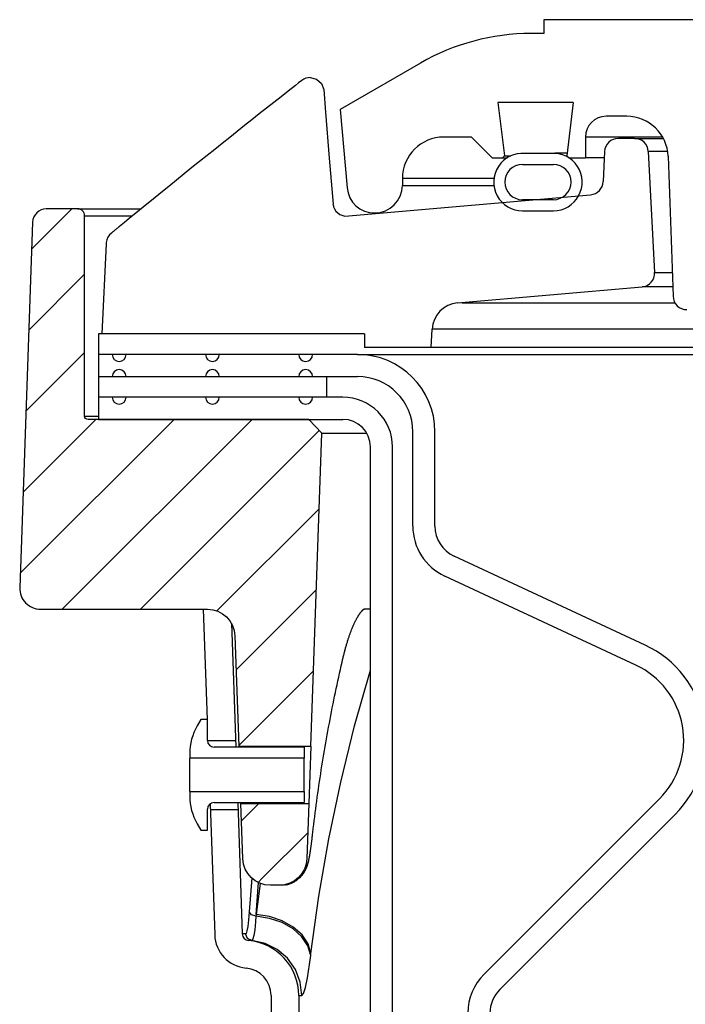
# Model space of a CAD drawing. Extents: x -285 to 5863, y 308 to 3178.
# Tile 78 of 256: x 124.84 to 127.85, y 979.85 to 984.31. Entities that reach past the tile are written whole.
import ezdxf

# ---------------------------------------------------------------- set-up
doc = ezdxf.new("R2010")
doc.units = 0
doc.header["$MEASUREMENT"] = 0
doc.layers.add('SPILL-BUCKET', color=1, linetype='CONTINUOUS')
pattern_1 = [(45, (6369.32512, -317.84205), (-0.176776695, 0.176776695), [])]

msp = doc.modelspace()

# ---------------------------------------------------------------- hatches: boundary and pattern name
at = {"layer": 'SPILL-BUCKET'}
h = msp.add_hatch(dxfattribs=at)
h.set_pattern_fill('ANSI31', scale=2, style=0)
h.set_pattern_definition(pattern_1)
edge = h.paths.add_edge_path()
edge.add_line((126.16045, 981.01834), (126.20991, 982.43478))
edge.add_line((126.20991, 982.43478), (126.1517, 982.4972))
edge.add_line((126.1517, 982.4972), (125.1536, 982.4972))
edge.add_arc((125.15328, 982.51251), 0.01531, 181.18722, 271.18722, ccw=False)
edge.add_line((125.13797, 982.51219), (125.13797, 983.41843))
edge.add_arc((125.10672, 983.41843), 0.03125, 0, 90)
edge.add_line((125.10672, 983.44968), (124.96491, 983.44968))
edge.add_arc((124.96491, 983.38718), 0.0625, 90, 178.00002)
edge.add_line((124.90244, 983.38936), (124.84469, 981.73544))
edge.add_arc((124.93838, 981.73216), 0.09375, 178.00002, 270)
edge.add_line((124.93838, 981.63841), (125.69285, 981.63841))
edge.add_arc((125.69281, 981.51346), 0.12496, 1.98112, 89.98108, ccw=False)
edge.add_line((125.8177, 981.51778), (125.83514, 981.01834))
edge.add_line((125.83514, 981.01834), (126.16045, 981.01834))
h = msp.add_hatch(dxfattribs=at)
h.set_pattern_fill('ANSI31', scale=2, style=0)
h.set_pattern_definition(pattern_1)
edge = h.paths.add_edge_path()
edge.add_line((125.84418, 980.75952), (126.15141, 980.75952))
edge.add_line((126.15141, 980.75952), (126.14269, 980.50982))
edge.add_arc((126.01781, 980.51423), 0.12496, 269.98152, 357.98122, ccw=False)
edge.add_line((126.01777, 980.38927), (125.97773, 980.38927))
edge.add_arc((125.97777, 980.51423), 0.12496, 181.98103, 269.98105, ccw=False)
edge.add_line((125.85289, 980.50991), (125.84418, 980.75952))

# ---------------------------------------------------------------- linework, layer by layer
at = {"layer": 'SPILL-BUCKET', "linetype": 'Continuous'}
for p, q in [((131.39932, 984.30535), (127.21468, 984.30535)), ((127.21468, 984.30535), (127.21468, 984.24289)), ((127.21468, 984.24289), (127.15618, 984.24289)), ((126.65653, 984.10901), (126.29343, 983.89937)), ((127.34728, 983.9306), (127.00612, 983.9306)), ((127.00612, 983.9306), (127.03571, 983.68967)), ((127.34728, 983.9306), (127.3177, 983.68967)), ((126.29343, 983.89937), (126.32444, 983.54497)), ((127.58874, 983.86815), (127.49574, 983.86815)), ((126.88678, 983.77446), (126.76186, 983.77446)), ((126.88678, 983.77446), (126.98046, 983.68077)), ((127.40924, 983.77446), (127.40205, 983.77446)), ((127.40205, 983.77446), (127.40205, 983.68077)), ((127.43079, 983.77446), (127.40924, 983.77446)), ((127.46665, 983.77446), (127.43079, 983.77446)), ((127.75101, 983.77446), (127.46665, 983.77446)), ((127.02681, 983.68077), (127.03571, 983.68967)), ((127.03571, 983.68967), (127.04298, 983.68967)), ((127.04298, 983.68967), (127.06479, 983.68967)), ((127.2465, 983.70032), (127.12789, 983.70032)), ((127.2847, 983.70076), (127.26404, 983.70076)), ((127.31908, 983.70076), (127.2847, 983.70076)), ((127.3177, 983.68967), (127.3266, 983.68077)), ((127.77599, 983.68731), (127.79811, 983.05402)), ((126.98046, 983.68077), (127.04801, 983.68077)), ((127.11724, 983.65079), (127.25715, 983.65079)), ((127.3266, 983.68077), (127.40205, 983.68077)), ((127.41153, 983.68077), (127.40205, 983.68077)), ((127.43993, 983.68077), (127.41153, 983.68077)), ((127.48718, 983.68077), (127.43993, 983.68077)), ((126.57449, 983.58709), (126.57449, 983.55586)), ((127.25715, 983.4909), (127.11724, 983.4909)), ((127.11724, 983.44094), (127.25715, 983.44094))]:
    msp.add_line(p, q, dxfattribs=at)
at = {"layer": 'SPILL-BUCKET', "color": 1, "linetype": 'Continuous'}
for p, q in [((126.15833, 984.04361), (126.18684, 984.03664)), ((126.09137, 984.00804), (126.05883, 983.9825)), ((126.10561, 984.01919), (126.09137, 984.00804)), ((126.11985, 984.03033), (126.10561, 984.01919)), ((126.18684, 984.03664), (126.20897, 984.01728)), ((126.20897, 984.01728), (126.2198, 983.98985)), ((126.02632, 983.95693), (125.9935, 983.93106)), ((126.05883, 983.9825), (126.02632, 983.95693)), ((126.2198, 983.98985), (126.22669, 983.88739)), ((125.9935, 983.93106), (125.96071, 983.90517)), ((125.92759, 983.87898), (125.8945, 983.85275)), ((125.96071, 983.90517), (125.92759, 983.87898)), ((126.22669, 983.88739), (126.24291, 983.67869)), ((125.86108, 983.82621), (125.82769, 983.79965)), ((125.8945, 983.85275), (125.86108, 983.82621)), ((125.82769, 983.79965), (125.79394, 983.77275)), ((125.76022, 983.74582), (125.72614, 983.71856)), ((125.79394, 983.77275), (125.76022, 983.74582)), ((127.62384, 983.76821), (127.55082, 983.76821)), ((127.62384, 983.76821), (127.63203, 983.76821)), ((125.69209, 983.69126), (125.65764, 983.66361)), ((125.72614, 983.71856), (125.69209, 983.69126)), ((127.48842, 983.70848), (127.48251, 983.57311)), ((127.68621, 983.70903), (127.71487, 983.16223)), ((125.65764, 983.66361), (125.62323, 983.63593)), ((126.24291, 983.67869), (126.26205, 983.47012)), ((125.58828, 983.60776), (125.55336, 983.57957)), ((125.62323, 983.63593), (125.58828, 983.60776)), ((125.55336, 983.57957), (125.51816, 983.55111)), ((125.483, 983.52262), (125.44756, 983.49385)), ((125.51816, 983.55111), (125.483, 983.52262)), ((126.31507, 983.41646), (127.42556, 983.51361)), ((125.41215, 983.46506), (125.37644, 983.43598)), ((125.44756, 983.49385), (125.41215, 983.46506)), ((126.26261, 983.4647), (126.26369, 983.45928)), ((125.37644, 983.43598), (125.34077, 983.40687)), ((126.26369, 983.45928), (126.26731, 983.44906)), ((126.26731, 983.44906), (126.27336, 983.43899)), ((126.27336, 983.43899), (126.29107, 983.42336)), ((126.29107, 983.42336), (126.31496, 983.41649)), ((125.31811, 983.38835), (125.29547, 983.36982)), ((125.34077, 983.40687), (125.31811, 983.38835)), ((125.26059, 983.34142), (125.25915, 983.34026)), ((125.26204, 983.34259), (125.26059, 983.34142)), ((125.26397, 983.34416), (125.26204, 983.34259)), ((125.26593, 983.34575), (125.26397, 983.34416)), ((125.26799, 983.34741), (125.26593, 983.34575)), ((125.27006, 983.3491), (125.26799, 983.34741)), ((125.27223, 983.35085), (125.27006, 983.3491)), ((125.27441, 983.35263), (125.27223, 983.35085)), ((125.27665, 983.35445), (125.27441, 983.35263)), ((125.2789, 983.35628), (125.27665, 983.35445)), ((125.28121, 983.35816), (125.2789, 983.35628)), ((125.28354, 983.36006), (125.28121, 983.35816)), ((125.28593, 983.36201), (125.28354, 983.36006)), ((125.28833, 983.36397), (125.28593, 983.36201)), ((125.2908, 983.36599), (125.28833, 983.36397)), ((125.29328, 983.36802), (125.2908, 983.36599)), ((125.29438, 983.36892), (125.29328, 983.36802)), ((125.29548, 983.36982), (125.29438, 983.36892)), ((125.2357, 983.29159), (125.21605, 982.88444)), ((125.23578, 983.2925), (125.2357, 983.29159)), ((125.23589, 983.29374), (125.23578, 983.2925)), ((125.236, 983.29502), (125.23589, 983.29374)), ((125.23607, 983.29591), (125.236, 983.29502)), ((125.23615, 983.29682), (125.23607, 983.29591)), ((126.82319, 983.02371), (127.65794, 983.09674)), ((126.70494, 982.82198), (126.70934, 982.90581)), ((125.2004, 982.88444), (125.2004, 982.4972)), ((126.40273, 982.88444), (125.2004, 982.88444)), ((126.40273, 982.88444), (126.40273, 982.82198)), ((126.70494, 982.82198), (126.40273, 982.82198)), ((126.37195, 982.79075), (125.20043, 982.79075)), ((125.20043, 982.69082), (126.37195, 982.69082)), ((126.3053, 982.59713), (125.2004, 982.59713)), ((125.2004, 982.4972), (126.3053, 982.4972)), ((126.62178, 982.01411), (126.62178, 982.44099)), ((126.72171, 982.01411), (126.72171, 982.44099)), ((126.43021, 968.17473), (126.43021, 982.37229)), ((126.53015, 968.17473), (126.53015, 982.37229)), ((127.67218, 981.47581), (126.8079, 981.87883)), ((127.62994, 981.38524), (126.76567, 981.78826)), ((125.6746, 981.63841), (125.69205, 981.13876)), ((125.80182, 981.57457), (125.82139, 981.01424)), ((125.66324, 981.13876), (125.64674, 981.11019)), ((125.69322, 981.13876), (125.66324, 981.13876)), ((125.69322, 981.04422), (125.69322, 981.13876)), ((126.13042, 981.01424), (125.7232, 981.01424)), ((125.82032, 981.04494), (125.82031, 981.04507)), ((125.83529, 981.01539), (125.83523, 981.01664)), ((125.83538, 981.01363), (125.83529, 981.01539)), ((126.13042, 981.01424), (126.13042, 980.96438)), ((125.61327, 980.98527), (125.61327, 980.96438)), ((125.61327, 980.95863), (125.61327, 980.96438)), ((126.13042, 980.96438), (125.61327, 980.96438)), ((125.61327, 980.94228), (125.61327, 980.95863)), ((125.61327, 980.9178), (125.61327, 980.94228)), ((126.13042, 980.95863), (126.13042, 980.96438)), ((126.13042, 980.94228), (126.13042, 980.95863)), ((126.13042, 980.9178), (126.13042, 980.94228)), ((125.61327, 980.88893), (125.61327, 980.9178)), ((125.61327, 980.86005), (125.61327, 980.88893)), ((126.13042, 980.88893), (126.13042, 980.9178)), ((126.13042, 980.86005), (126.13042, 980.88893)), ((125.61327, 980.83558), (125.61327, 980.86005)), ((125.61327, 980.81922), (125.61327, 980.83558)), ((126.13042, 980.83558), (126.13042, 980.86005)), ((126.13042, 980.81922), (126.13042, 980.83558)), ((125.61327, 980.81348), (125.61327, 980.81922)), ((125.61327, 980.81348), (126.13042, 980.81348)), ((125.61327, 980.81348), (125.61327, 980.79258)), ((126.13042, 980.81348), (126.13042, 980.81922)), ((126.13042, 980.81348), (126.13042, 980.76361)), ((125.70535, 980.75773), (125.72605, 980.16497)), ((125.7232, 980.76361), (126.13042, 980.76361)), ((125.83014, 980.76361), (125.85089, 980.16933)), ((125.84412, 980.76288), (125.84409, 980.764)), ((125.84415, 980.76112), (125.84412, 980.76288)), ((126.94374, 979.9878), (127.73655, 980.78062)), ((125.69322, 980.6391), (125.69322, 980.73363)), ((127.0144, 979.91714), (127.80722, 980.70996)), ((125.64674, 980.66767), (125.66324, 980.6391)), ((125.66324, 980.6391), (125.69322, 980.6391)), ((125.98115, 979.89056), (125.98115, 979.03787)), ((126.10606, 979.89056), (126.10606, 979.03787))]:
    msp.add_line(p, q, dxfattribs=at)
at = {"layer": 'SPILL-BUCKET', "color": 7, "linetype": 'Continuous'}
for p, q in [((127.62384, 983.76821), (127.75447, 983.76821)), ((127.77387, 983.70903), (127.68621, 983.70903)), ((126.98827, 983.58709), (126.57449, 983.58709)), ((126.57449, 983.55586), (126.98827, 983.55586)), ((127.71487, 983.16223), (127.79435, 983.16223)), ((127.79664, 983.09674), (127.65794, 983.09674)), ((126.84498, 983.02371), (127.80747, 983.02371)), ((128.04555, 982.90581), (126.70934, 982.90581)), ((128.17154, 982.82198), (126.70494, 982.82198)), ((126.37195, 982.79075), (128.21901, 982.79075)), ((126.23098, 982.69082), (126.23098, 982.59713)), ((126.3982, 981.6369), (126.39864, 981.63727)), ((126.39864, 981.63727), (126.39906, 981.6376)), ((126.39906, 981.6376), (126.39944, 981.6379)), ((126.39944, 981.6379), (126.39981, 981.63818)), ((126.39981, 981.63818), (126.40014, 981.63842)), ((126.43012, 981.63841), (126.39985, 981.63841)), ((126.40014, 981.63842), (126.40046, 981.63864)), ((126.41503, 981.63841), (126.40015, 981.63841)), ((126.40046, 981.63864), (126.40074, 981.63884)), ((126.40074, 981.63884), (126.40094, 981.63897)), ((126.40094, 981.63897), (126.40111, 981.63908)), ((126.40111, 981.63908), (126.40125, 981.63917)), ((126.40125, 981.63917), (126.40137, 981.63925)), ((126.40137, 981.63925), (126.4015, 981.63932)), ((126.4015, 981.63932), (126.40159, 981.63937)), ((126.40159, 981.63937), (126.40165, 981.6394)), ((126.40165, 981.6394), (126.40167, 981.63942)), ((126.43023, 981.63841), (126.41503, 981.63841)), ((126.36566, 981.59131), (126.36668, 981.59324)), ((126.36668, 981.59324), (126.36775, 981.5952)), ((126.36775, 981.5952), (126.36881, 981.59712)), ((126.36881, 981.59712), (126.36986, 981.59899)), ((126.36986, 981.59899), (126.3709, 981.60081)), ((126.3709, 981.60081), (126.37192, 981.60258)), ((126.37192, 981.60258), (126.37294, 981.60431)), ((126.37294, 981.60431), (126.37394, 981.60597)), ((126.37394, 981.60597), (126.37494, 981.6076)), ((126.37494, 981.6076), (126.37591, 981.60916)), ((126.37591, 981.60916), (126.37688, 981.61068)), ((126.37688, 981.61068), (126.37782, 981.61215)), ((126.37782, 981.61215), (126.37876, 981.61357)), ((126.37876, 981.61357), (126.37967, 981.61493)), ((126.37967, 981.61493), (126.38057, 981.61625)), ((126.38057, 981.61625), (126.38146, 981.61754)), ((126.38146, 981.61754), (126.38235, 981.61879)), ((126.38235, 981.61879), (126.38323, 981.62001)), ((126.38323, 981.62001), (126.38409, 981.62119)), ((126.38409, 981.62119), (126.38495, 981.62233)), ((126.38495, 981.62233), (126.38578, 981.62342)), ((126.38578, 981.62342), (126.3866, 981.62448)), ((126.3866, 981.62448), (126.38741, 981.62549)), ((126.38741, 981.62549), (126.3882, 981.62646)), ((126.3882, 981.62646), (126.38897, 981.6274)), ((126.38897, 981.6274), (126.38972, 981.62829)), ((126.38972, 981.62829), (126.39046, 981.62914)), ((126.39046, 981.62914), (126.39118, 981.62996)), ((126.39118, 981.62996), (126.39188, 981.63073)), ((126.39188, 981.63073), (126.39256, 981.63147)), ((126.39256, 981.63147), (126.39322, 981.63217)), ((126.39322, 981.63217), (126.39386, 981.63284)), ((126.39386, 981.63284), (126.39448, 981.63346)), ((126.39448, 981.63346), (126.39508, 981.63406)), ((126.39508, 981.63406), (126.39565, 981.63461)), ((126.39565, 981.63461), (126.39621, 981.63514)), ((126.39621, 981.63514), (126.39674, 981.63563)), ((126.39674, 981.63563), (126.39725, 981.63609)), ((126.39725, 981.63609), (126.39774, 981.63651)), ((126.39774, 981.63651), (126.3982, 981.6369)), ((126.34592, 981.54796), (126.34705, 981.55079)), ((126.34705, 981.55079), (126.34816, 981.55351)), ((126.34816, 981.55351), (126.34926, 981.55619)), ((126.34926, 981.55619), (126.35038, 981.55884)), ((126.35038, 981.55884), (126.35149, 981.56145)), ((126.35149, 981.56145), (126.3526, 981.56402)), ((126.3526, 981.56402), (126.35371, 981.56655)), ((126.35371, 981.56655), (126.35482, 981.56902)), ((126.35482, 981.56902), (126.35592, 981.57146)), ((126.35592, 981.57146), (126.35702, 981.57385)), ((126.35702, 981.57385), (126.35812, 981.5762)), ((126.35812, 981.5762), (126.35921, 981.5785)), ((126.35921, 981.5785), (126.36031, 981.58076)), ((126.36031, 981.58076), (126.36139, 981.58297)), ((126.36139, 981.58297), (126.36248, 981.58515)), ((126.36248, 981.58515), (126.36356, 981.58727)), ((126.36356, 981.58727), (126.36463, 981.58935)), ((126.36463, 981.58935), (126.36566, 981.59131)), ((126.32906, 981.50053), (126.33017, 981.50398)), ((126.33017, 981.50398), (126.33128, 981.50739)), ((126.33128, 981.50739), (126.33239, 981.51076)), ((126.33239, 981.51076), (126.33351, 981.51408)), ((126.33351, 981.51408), (126.33463, 981.51737)), ((126.33463, 981.51737), (126.33575, 981.52061)), ((126.33575, 981.52061), (126.33687, 981.52382)), ((126.33687, 981.52382), (126.338, 981.52698)), ((126.338, 981.52698), (126.33912, 981.5301)), ((126.33912, 981.5301), (126.34025, 981.53318)), ((126.34025, 981.53318), (126.34138, 981.53621)), ((126.34138, 981.53621), (126.34251, 981.53921)), ((126.34251, 981.53921), (126.34365, 981.54217)), ((126.34365, 981.54217), (126.34478, 981.54509)), ((126.34478, 981.54509), (126.34592, 981.54796)), ((126.31597, 981.45587), (126.31704, 981.45982)), ((126.31704, 981.45982), (126.31812, 981.46373)), ((126.31812, 981.46373), (126.3192, 981.4676)), ((126.3192, 981.4676), (126.32028, 981.47143)), ((126.32028, 981.47143), (126.32137, 981.47521)), ((126.32137, 981.47521), (126.32246, 981.47895)), ((126.32246, 981.47895), (126.32355, 981.48265)), ((126.32355, 981.48265), (126.32465, 981.48631)), ((126.32465, 981.48631), (126.32575, 981.48993)), ((126.32575, 981.48993), (126.32685, 981.49351)), ((126.32685, 981.49351), (126.32906, 981.50053)), ((126.30546, 981.41421), (126.30649, 981.41856)), ((126.30649, 981.41856), (126.30753, 981.42288)), ((126.30753, 981.42288), (126.30857, 981.42712)), ((126.30857, 981.42712), (126.30961, 981.43133)), ((126.30961, 981.43133), (126.31064, 981.43546)), ((126.31064, 981.43546), (126.31168, 981.43956)), ((126.31168, 981.43956), (126.31275, 981.44372)), ((126.31275, 981.44372), (126.31383, 981.44783)), ((126.31383, 981.44783), (126.31489, 981.45187)), ((126.31489, 981.45187), (126.31597, 981.45587)), ((126.29451, 981.36624), (126.29821, 981.38266)), ((126.29821, 981.38266), (126.30196, 981.39908)), ((126.30196, 981.39908), (126.30275, 981.40256)), ((126.30275, 981.40256), (126.30355, 981.40603)), ((126.30355, 981.40602), (126.3045, 981.41013)), ((126.3045, 981.41013), (126.30546, 981.41421)), ((126.28304, 981.31413), (126.28682, 981.33152)), ((126.28682, 981.33152), (126.29065, 981.34888)), ((126.29065, 981.34888), (126.29451, 981.36624)), ((126.35878, 981.1103), (126.43021, 981.3623)), ((126.27561, 981.27934), (126.2793, 981.29674)), ((126.2793, 981.29674), (126.28304, 981.31413)), ((126.26478, 981.22706), (126.26835, 981.24449)), ((126.26835, 981.24449), (126.27196, 981.26192)), ((126.27196, 981.26192), (126.27561, 981.27934)), ((126.25435, 981.17468), (126.25778, 981.19215)), ((126.25778, 981.19215), (126.26126, 981.20961)), ((126.26126, 981.20961), (126.26478, 981.22706)), ((126.24761, 981.1397), (126.25095, 981.1572)), ((126.25095, 981.1572), (126.25435, 981.17468)), ((126.23782, 981.08717), (126.24104, 981.10469)), ((126.24104, 981.10469), (126.2443, 981.1222)), ((126.2443, 981.1222), (126.24761, 981.1397)), ((126.2961, 980.85582), (126.35878, 981.1103)), ((126.23152, 981.05209), (126.23465, 981.06963)), ((126.23465, 981.06963), (126.23782, 981.08717)), ((126.22239, 980.9994), (126.22539, 981.01698)), ((126.22539, 981.01698), (126.22843, 981.03454)), ((126.22843, 981.03454), (126.23152, 981.05209)), ((126.21652, 980.96423), (126.21943, 980.98183)), ((126.21943, 980.98183), (126.22239, 980.9994)), ((126.20805, 980.91141), (126.21083, 980.92902)), ((126.21083, 980.92902), (126.21365, 980.94664)), ((126.21365, 980.94664), (126.21652, 980.96423)), ((126.20262, 980.87615), (126.20532, 980.89378)), ((126.20532, 980.89378), (126.20805, 980.91141)), ((126.19481, 980.8232), (126.19737, 980.84086)), ((126.19737, 980.84086), (126.19998, 980.85851)), ((126.19998, 980.85851), (126.20262, 980.87615)), ((126.24223, 980.59918), (126.2961, 980.85582)), ((126.18983, 980.78786), (126.1923, 980.80553)), ((126.1923, 980.80553), (126.19481, 980.8232)), ((126.18268, 980.73479), (126.18502, 980.75248)), ((126.18502, 980.75248), (126.1874, 980.77018)), ((126.1874, 980.77018), (126.18983, 980.78786)), ((126.17814, 980.69937), (126.18039, 980.71708)), ((126.18039, 980.71708), (126.18268, 980.73479)), ((126.17166, 980.64619), (126.17378, 980.66393)), ((126.17378, 980.66393), (126.17594, 980.68165)), ((126.17594, 980.68165), (126.17814, 980.69937)), ((126.16747, 980.60994), (126.16852, 980.6192)), ((126.16852, 980.6192), (126.16959, 980.62845)), ((126.16959, 980.62845), (126.17166, 980.64619)), ((126.16204, 980.56592), (126.16241, 980.56861)), ((126.16241, 980.56861), (126.16277, 980.57133)), ((126.16277, 980.57133), (126.16313, 980.57408)), ((126.16313, 980.57408), (126.16349, 980.57686)), ((126.16349, 980.57686), (126.16385, 980.57967)), ((126.16385, 980.57967), (126.16421, 980.58251)), ((126.16421, 980.58251), (126.16457, 980.58538)), ((126.16457, 980.58538), (126.16492, 980.58828)), ((126.16492, 980.58828), (126.16528, 980.59121)), ((126.16528, 980.59121), (126.16564, 980.59417)), ((126.16564, 980.59417), (126.166, 980.59717)), ((126.166, 980.59717), (126.16636, 980.6002)), ((126.16636, 980.6002), (126.16671, 980.60326)), ((126.16671, 980.60326), (126.16706, 980.60628)), ((126.16706, 980.60628), (126.16741, 980.60934)), ((126.16741, 980.60934), (126.16744, 980.60964)), ((126.16744, 980.60964), (126.16747, 980.60995)), ((126.19725, 980.34072), (126.24223, 980.59918)), ((126.15547, 980.52309), (126.15589, 980.52548)), ((126.15589, 980.52548), (126.15631, 980.5279)), ((126.15631, 980.5279), (126.15672, 980.53038)), ((126.15672, 980.53038), (126.15714, 980.5329)), ((126.15714, 980.5329), (126.15754, 980.53536)), ((126.15754, 980.53536), (126.15794, 980.53786)), ((126.15794, 980.53786), (126.15833, 980.54032)), ((126.15833, 980.54032), (126.15872, 980.54283)), ((126.15872, 980.54283), (126.1591, 980.54531)), ((126.1591, 980.54531), (126.15948, 980.54784)), ((126.15948, 980.54784), (126.15985, 980.55035)), ((126.15985, 980.55035), (126.16022, 980.5529)), ((126.16022, 980.5529), (126.16058, 980.55544)), ((126.16058, 980.55544), (126.16095, 980.55802)), ((126.16095, 980.55802), (126.16131, 980.56062)), ((126.16131, 980.56062), (126.16168, 980.56326)), ((126.16168, 980.56326), (126.16204, 980.56592)), ((126.14463, 980.47791), (126.14504, 980.47911)), ((126.14504, 980.47911), (126.14543, 980.48028)), ((126.14543, 980.48028), (126.14583, 980.48151)), ((126.14583, 980.48151), (126.14621, 980.48272)), ((126.14621, 980.48272), (126.14661, 980.48401)), ((126.14661, 980.48401), (126.14699, 980.48527)), ((126.14699, 980.48527), (126.14739, 980.48664)), ((126.14739, 980.48664), (126.14778, 980.48798)), ((126.14778, 980.48798), (126.14819, 980.48946)), ((126.14819, 980.48946), (126.14859, 980.49092)), ((126.14859, 980.49092), (126.14899, 980.49243)), ((126.14899, 980.49243), (126.14937, 980.49393)), ((126.14937, 980.49393), (126.14987, 980.4959)), ((126.14987, 980.4959), (126.15034, 980.49787)), ((126.15034, 980.49787), (126.15092, 980.50032)), ((126.15092, 980.50032), (126.15147, 980.50276)), ((126.15147, 980.50276), (126.15212, 980.50576)), ((126.15212, 980.50576), (126.15275, 980.50878)), ((126.15275, 980.50878), (126.15326, 980.51131)), ((126.15326, 980.51131), (126.15376, 980.51386)), ((126.15376, 980.51386), (126.15422, 980.51624)), ((126.15422, 980.51624), (126.15467, 980.51865)), ((126.15467, 980.51865), (126.15507, 980.52086)), ((126.15507, 980.52086), (126.15547, 980.52309)), ((126.12005, 980.43406), (126.12129, 980.43554)), ((126.12129, 980.43554), (126.12249, 980.43703)), ((126.12249, 980.43703), (126.12365, 980.43851)), ((126.12365, 980.43851), (126.12477, 980.43998)), ((126.12477, 980.43998), (126.12584, 980.44144)), ((126.12584, 980.44144), (126.12689, 980.4429)), ((126.12689, 980.4429), (126.12789, 980.44433)), ((126.12789, 980.44433), (126.12886, 980.44576)), ((126.12886, 980.44576), (126.12978, 980.44716)), ((126.12978, 980.44716), (126.13067, 980.44856)), ((126.13067, 980.44856), (126.13153, 980.44993)), ((126.13153, 980.44993), (126.13235, 980.4513)), ((126.13235, 980.4513), (126.13314, 980.45263)), ((126.13314, 980.45263), (126.1339, 980.45396)), ((126.1339, 980.45396), (126.13463, 980.45527)), ((126.13463, 980.45527), (126.13534, 980.45656)), ((126.13534, 980.45656), (126.13601, 980.45783)), ((126.13601, 980.45783), (126.13667, 980.45909)), ((126.13667, 980.45909), (126.13729, 980.46034)), ((126.13729, 980.46034), (126.1379, 980.46157)), ((126.1379, 980.46157), (126.13848, 980.46278)), ((126.13848, 980.46278), (126.13904, 980.46399)), ((126.13904, 980.46399), (126.13959, 980.46518)), ((126.13959, 980.46518), (126.14011, 980.46636)), ((126.14011, 980.46636), (126.14062, 980.46753)), ((126.14062, 980.46753), (126.14111, 980.46869)), ((126.14111, 980.46869), (126.1416, 980.46985)), ((126.1416, 980.46985), (126.14206, 980.471)), ((126.14206, 980.471), (126.14252, 980.47216)), ((126.14252, 980.47216), (126.14295, 980.4733)), ((126.14295, 980.4733), (126.14339, 980.47446)), ((126.14339, 980.47446), (126.14381, 980.47559)), ((126.14381, 980.47559), (126.14423, 980.47677)), ((126.14423, 980.47677), (126.14463, 980.47791)), ((125.89361, 980.42259), (125.88173, 980.26994)), ((125.91332, 980.25742), (125.92383, 980.4015)), ((125.93229, 980.39784), (125.91332, 980.25742)), ((126.04568, 980.39119), (126.04931, 980.39189)), ((126.04931, 980.39189), (126.05158, 980.39238)), ((126.05158, 980.39238), (126.05385, 980.39292)), ((126.05385, 980.39292), (126.05609, 980.39349)), ((126.05609, 980.39349), (126.05833, 980.39411)), ((126.05833, 980.39411), (126.06054, 980.39476)), ((126.06054, 980.39476), (126.06275, 980.39546)), ((126.06275, 980.39546), (126.06493, 980.39619)), ((126.06493, 980.39619), (126.0671, 980.39696)), ((126.0671, 980.39696), (126.06924, 980.39778)), ((126.06924, 980.39778), (126.07137, 980.39863)), ((126.07137, 980.39863), (126.07348, 980.39951)), ((126.07348, 980.39951), (126.07557, 980.40043)), ((126.07557, 980.40043), (126.07763, 980.40139)), ((126.07763, 980.40139), (126.07968, 980.40238)), ((126.07968, 980.40238), (126.08169, 980.4034)), ((126.08169, 980.4034), (126.08369, 980.40446)), ((126.08369, 980.40446), (126.08566, 980.40555)), ((126.08566, 980.40555), (126.08761, 980.40668)), ((126.08761, 980.40668), (126.08953, 980.40783)), ((126.08953, 980.40783), (126.09142, 980.40902)), ((126.09142, 980.40902), (126.09329, 980.41023)), ((126.09329, 980.41023), (126.09514, 980.41148)), ((126.09514, 980.41148), (126.09696, 980.41276)), ((126.09696, 980.41276), (126.09876, 980.41407)), ((126.09876, 980.41407), (126.1005, 980.41538)), ((126.1005, 980.41538), (126.10222, 980.41673)), ((126.10222, 980.41673), (126.1039, 980.41809)), ((126.1039, 980.41809), (126.10555, 980.41948)), ((126.10555, 980.41948), (126.10716, 980.42088)), ((126.10716, 980.42088), (126.10874, 980.4223)), ((126.10874, 980.4223), (126.11028, 980.42374)), ((126.11028, 980.42374), (126.1118, 980.42519)), ((126.1118, 980.42519), (126.11326, 980.42665)), ((126.11326, 980.42665), (126.1147, 980.42812)), ((126.1147, 980.42812), (126.1161, 980.4296)), ((126.1161, 980.4296), (126.11746, 980.43109)), ((126.11746, 980.43109), (126.11877, 980.43257)), ((126.11877, 980.43257), (126.12005, 980.43406)), ((126.02381, 980.38927), (126.01934, 980.38927)), ((126.16121, 980.08076), (126.19725, 980.34072)), ((125.88173, 980.26994), (125.87891, 980.23304)), ((125.89176, 980.25537), (125.88173, 980.26994)), ((125.91332, 980.25742), (125.91273, 980.24895)), ((125.97419, 980.24823), (125.91332, 980.25742)), ((125.87891, 980.23304), (125.87551, 980.20319)), ((125.91273, 980.24895), (125.89176, 980.25537)), ((125.91066, 980.2237), (125.90683, 980.18844)), ((125.91273, 980.24895), (125.91066, 980.2237)), ((125.97355, 980.23973), (125.91273, 980.24895)), ((126.03066, 980.22036), (125.97355, 980.23973)), ((126.03137, 980.22888), (125.97419, 980.24823)), ((126.08058, 980.192), (126.03066, 980.22036)), ((126.08137, 980.20052), (126.03137, 980.22888)), ((125.85459, 980.16933), (125.85089, 980.16933)), ((125.86569, 980.16933), (125.85459, 980.16933)), ((125.8669, 980.16985), (125.86569, 980.16933)), ((125.87418, 980.14898), (125.86569, 980.16933)), ((125.86812, 980.17142), (125.8669, 980.16985)), ((125.87193, 980.18284), (125.86812, 980.17142)), ((125.87551, 980.20319), (125.87193, 980.18284)), ((125.90683, 980.18844), (125.90258, 980.16158)), ((126.12028, 980.15638), (126.08058, 980.192)), ((126.12116, 980.16489), (126.08137, 980.20052)), ((125.89397, 980.13932), (125.87418, 980.14898)), ((125.88291, 980.13932), (125.87923, 980.13932)), ((125.89397, 980.13932), (125.88291, 980.13932)), ((125.89564, 980.14023), (125.89397, 980.13932)), ((125.95384, 980.1262), (125.89397, 980.13932)), ((125.89912, 980.1475), (125.89564, 980.14023)), ((125.90258, 980.16158), (125.89912, 980.1475)), ((126.0087, 980.09883), (125.95384, 980.1262)), ((126.14737, 980.11566), (126.12028, 980.15638)), ((126.14832, 980.12414), (126.12116, 980.16489)), ((126.16121, 980.08076), (126.14832, 980.12414)), ((126.05525, 980.05888), (126.0087, 980.09883)), ((126.16019, 980.07231), (126.14737, 980.11566)), ((126.16019, 980.07231), (126.16121, 980.08076)), ((126.09067, 980.00876), (126.05525, 980.05888)), ((126.15476, 980.03035), (126.16019, 980.07231)), ((126.11281, 979.9515), (126.09067, 980.00876)), ((126.1453, 979.97049), (126.15476, 980.03035)), ((126.12034, 979.89056), (126.11281, 979.9515)), ((126.13627, 979.92737), (126.1453, 979.97049)), ((126.12759, 979.8996), (126.13627, 979.92737)), ((126.10606, 979.89056), (126.10963, 979.89056)), ((126.10963, 979.89056), (126.12034, 979.89056)), ((126.12034, 979.89056), (126.12038, 979.89056)), ((126.12038, 979.89056), (126.12759, 979.8996))]:
    msp.add_line(p, q, dxfattribs=at)
at = {"layer": 'SPILL-BUCKET', "color": 1}
msp.add_line((126.26261, 983.4647), (126.26205, 983.47012), dxfattribs=at)
at = {"layer": 'SPILL-BUCKET', "color": 7}
for p, q in [((125.10672, 983.44968), (125.39326, 983.44968)), ((125.13797, 983.41843), (125.35493, 983.41843)), ((125.13797, 982.51219), (125.2004, 982.51219)), ((126.20991, 982.43478), (126.41346, 982.43478)), ((125.69322, 981.04507), (125.82031, 981.04507)), ((125.70623, 980.73278), (125.83122, 980.73278))]:
    msp.add_line(p, q, dxfattribs=at)
at = {"layer": 'SPILL-BUCKET', "color": 2, "linetype": 'Continuous'}
msp.add_line((126.16045, 981.01834), (126.15141, 980.75952), dxfattribs=at)
for points in [[(126.16045, 981.01834), (126.20991, 982.43478), (126.1517, 982.4972), (125.1536, 982.4972, -0.4142136), (125.13797, 982.51219), (125.13797, 983.41843, 0.4142136), (125.10672, 983.44968), (124.96491, 983.44968, 0.4040263), (124.90244, 983.38936), (124.84469, 981.73544, 0.4244747), (124.93838, 981.63841), (125.69285, 981.63841, -0.404026), (125.8177, 981.51778), (125.83514, 981.01834), (126.16045, 981.01834)], [(125.84418, 980.75952), (126.15141, 980.75952), (126.14269, 980.50982, -0.4040247), (126.01777, 980.38927), (125.97773, 980.38927, -0.4040263), (125.85289, 980.50991), (125.84418, 980.75952)]]:
    msp.add_lwpolyline(points, format="xyb", dxfattribs=at)
at = {"layer": 'SPILL-BUCKET', "color": 7}
msp.add_lwpolyline([(126.04568, 980.39119), (126.04019, 980.39031), (126.03365, 980.38951), (126.02381, 980.38927)], dxfattribs=at)
at = {"layer": 'SPILL-BUCKET', "linetype": 'Continuous'}
for centre, radius, start, end in [((127.15618, 983.24357), 0.99932, 90, 120), ((127.49574, 983.77446), 0.09369, 90, 180), ((127.58874, 983.68077), 0.18737, 2, 90), ((126.76186, 983.58709), 0.18737, 90, 180), ((127.11724, 983.57085), 0.12991, 85.29948, 270), ((127.25715, 983.57085), 0.12991, 270, 94.70052), ((127.11724, 983.57085), 0.07995, 90, 270), ((127.25715, 983.57085), 0.07995, 270, 90), ((126.44958, 983.55586), 0.12491, 270, 0), ((126.44888, 983.55586), 0.12491, 185, 270), ((127.86053, 983.0562), 0.06246, 182, 270)]:
    msp.add_arc(centre, radius, start, end, dxfattribs=at)
at = {"layer": 'SPILL-BUCKET', "color": 1, "linetype": 'Continuous'}
for centre, radius, start, end in [((126.15833, 983.98116), 0.06246, 90, 128.05538), ((127.55082, 983.70576), 0.06246, 90, 177.5), ((127.62384, 983.70576), 0.06246, 3, 90), ((127.42011, 983.57583), 0.06246, 275, 357.5), ((125.29839, 983.29167), 0.06246, 128.92919, 175.28296), ((127.65249, 983.15896), 0.06246, 275, 3), ((126.83408, 982.89927), 0.12491, 95, 177), ((126.37195, 982.44099), 0.34976, 0, 90), ((126.37195, 982.44099), 0.24983, 0, 90), ((126.3053, 982.37229), 0.22485, 0, 90), ((126.3053, 982.37229), 0.12491, 0, 90), ((126.87099, 982.01411), 0.24921, 180, 245), ((126.87099, 982.01411), 0.14927, 180, 245), ((127.47157, 981.04561), 0.47468, 315, 65), ((127.47157, 981.04561), 0.37474, 315, 65), ((125.8631, 980.98527), 0.24983, 150, 180), ((125.7232, 981.04422), 0.02998, 180, 270), ((125.8631, 980.79258), 0.24983, 180, 210), ((125.7232, 980.73363), 0.02998, 90, 180), ((125.8821, 980.17042), 0.03123, 182, 264.71849), ((125.8821, 980.17042), 0.15614, 182, 264.71849), ((125.85623, 979.89056), 0.24983, 0, 84.71849), ((125.85623, 979.89056), 0.12491, 0, 84.71849), ((127.12039, 979.81115), 0.24983, 135, 180), ((127.12039, 979.81115), 0.1499, 135, 180)]:
    msp.add_arc(centre, radius, start, end, dxfattribs=at)
at = {"layer": 'SPILL-BUCKET', "color": 7, "linetype": 'Continuous'}
for centre, start, end in [((125.29412, 982.79075), 180, 0), ((125.7157, 982.79075), 180, 0), ((126.13729, 982.79075), 180, 0), ((125.29412, 982.69082), 0, 180), ((125.7157, 982.69082), 0, 180), ((126.13729, 982.69082), 0, 180), ((125.29412, 982.59713), 180, 0), ((125.7157, 982.59713), 180, 0), ((126.13729, 982.59713), 180, 0)]:
    msp.add_arc(centre, 0.03123, start, end, dxfattribs=at)

doc.saveas('drawing.dxf')
